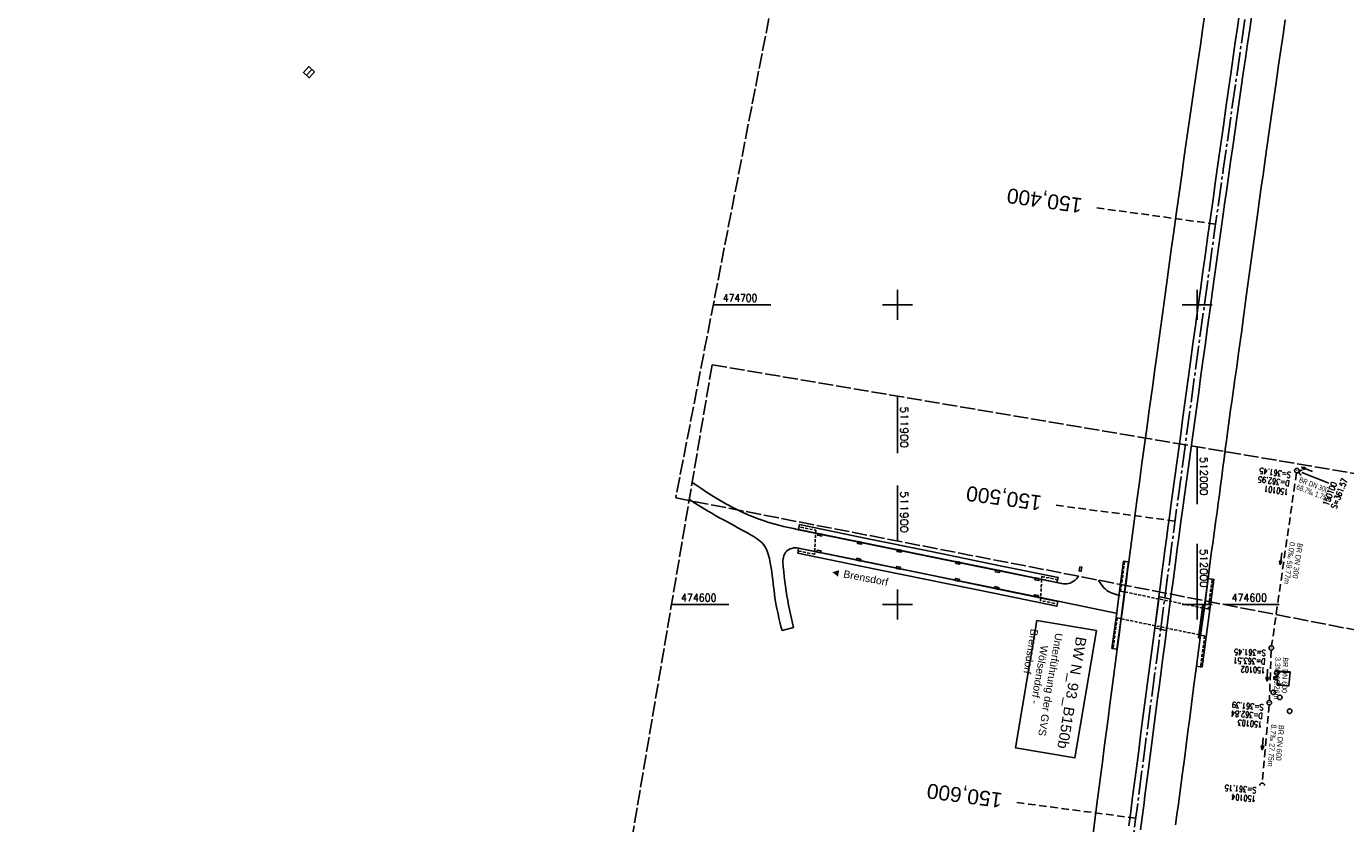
# Model space of a CAD drawing. Extents: x 510563 to 513920, y 467229 to 478797.
# Tile 48 of 67: x 511609 to 512050, y 474527 to 474793. Entities that reach past the tile are written whole.
import ezdxf
from ezdxf.enums import TextEntityAlignment as Align

# ---------------------------------------------------------------- set-up
doc = ezdxf.new("R2010")
doc.units = 0
doc.header["$LTSCALE"] = 10
doc.header["$MEASUREMENT"] = 0
for name, pattern in [('ACHSE', [5.5, 4, -0.5, 0.5, -0.5]), ('AUSGEZOGEN', [0]), ('LT00', [0]), ('LT14', [0.6, 0.5, -0.1]), ('LT17', [0.15, 0.1, -0.05]), ('STRICHLINIE2', [0.375, 0.25, -0.125])]:
    doc.linetypes.add(name, pattern=pattern)
doc.layers.get('0').update_dxf_attribs({"linetype": 'LT00'})
for name, color, linetype in [('-AX-020', 250, 'ACHSE'), ('-Halt-Pfeil', 4, 'LT00'), ('-Haltung', 7, 'STRICHLINIE2'), ('-Haltungsbeschriftung', 140, 'LT00'), ('-Schachtbeschriftung', 5, 'LT00'), ('-ST-20', 30, 'LT17'), ('BW_TEXT', 20, 'AUSGEZOGEN'), ('DFK_BEB_SCHR', 254, 'LT00'), ('DFK_BEBAUUNG', 250, 'LT00'), ('ORTSRICHTUNG', 7, 'Continuous'), ('V90_AFBR_BAB', 250, 'LT00'), ('V90_BR_KAPPE', 30, 'LT00'), ('V90_BR_WID', 30, 'LT17'), ('V90_KA_PRUF', 182, 'LT00'), ('V90_RASTER', 250, 'LT00'), ('V90_SINKK', 182, 'LT00'), ('V90_UK_DURCH', 182, 'LT00'), ('V91_AFBR_BAB', 250, 'LT00'), ('V91_BR_KAPPE', 30, 'LT00'), ('V91_BR_WID', 30, 'LT17'), ('V91_KA_PRUF', 182, 'LT00'), ('V91_RASTER', 250, 'LT00'), ('V91_RINNE', 182, 'LT00'), ('V91_SINKK', 182, 'LT00'), ('V91_UK_DURCH', 182, 'LT00')]:
    doc.layers.add(name, color=color, linetype=linetype)
doc.layers.add('-BLATT_90-RAND', color=7, linetype='LT14', plot=False)
doc.layers.add('-BLATT_91-RAND', color=7, linetype='LT14', plot=False)
doc.styles.add('Beschrift', font='ARIAL.TTF')
doc.styles.add('Haltungsbeschriftung', font='ARIAL.TTF', dxfattribs={"width": 0.75})
doc.styles.add('schachtbeschriftung', font='romans.shx', dxfattribs={"width": 0.75, "height": 2})
doc.styles.get("Standard").update_dxf_attribs({"font": 'romans.shx'})

# ---------------------------------------------------------------- blocks, each defined once
blk = doc.blocks.new('SYMB0652')
at = {"color": 0, "linetype": 'ByBlock'}
blk.add_lwpolyline([(-0.15, -0.075), (0.15, -0.075), (0.15, 0.075), (-0.15, 0.075), (-0.15, -0.075)], dxfattribs=at)
blk = doc.blocks.new('SYMB0011')
at = {"color": 0, "linetype": 'ByBlock'}
for p, q in [((0.5, 0), (-0.5, 0)), ((0, 0.5), (0, -0.5))]:
    blk.add_line(p, q, dxfattribs=at)
blk = doc.blocks.new('SYMB0003')
at = {"color": 0, "linetype": 'ByBlock'}
for p, q in [((-0.015712, 0), (0.010166, 0.012015)), ((0, -0.021257), (-0.015712, 0)), ((0.010166, 0.012015), (0, -0.021257))]:
    blk.add_line(p, q, dxfattribs=at)
for points in [[(-0.031395, 0.499013), (-0.093691, 0.491144), (-0.154509, 0.475528), (-0.21289, 0.452414), (-0.267913, 0.422164), (-0.318712, 0.385257), (-0.364484, 0.342274), (-0.404509, 0.293893), (-0.438154, 0.240877), (-0.464888, 0.184062), (-0.484292, 0.124345), (-0.496058, 0.062667), (-0.5, 0)], [(-0.5, 0), (-0.496058, -0.062667), (-0.484292, -0.124345), (-0.464888, -0.184062), (-0.438154, -0.240877), (-0.404509, -0.293893), (-0.364485, -0.342274), (-0.318712, -0.385257), (-0.267914, -0.422164), (-0.21289, -0.452414), (-0.154509, -0.475529), (-0.093691, -0.491144), (-0.031395, -0.499014), (0.031395, -0.499014)], [(0.5, 0), (0.496057, 0.062667), (0.484292, 0.124345), (0.464888, 0.184062), (0.438153, 0.240877), (0.404509, 0.293893), (0.364484, 0.342274), (0.318712, 0.385257), (0.267913, 0.422164), (0.21289, 0.452414), (0.154509, 0.475528), (0.093691, 0.491144), (0.031395, 0.499013), (-0.031395, 0.499013)], [(0.031395, -0.499014), (0.093691, -0.491144), (0.154509, -0.475529), (0.21289, -0.452414), (0.267914, -0.422164), (0.318712, -0.385257), (0.364485, -0.342274), (0.404509, -0.293893), (0.438154, -0.240877), (0.464889, -0.184062), (0.484292, -0.124345), (0.496058, -0.062667), (0.5, 0)]]:
    blk.add_lwpolyline(points, dxfattribs=at)
blk = doc.blocks.new('SYMB1107')
at = {"color": 0, "linetype": 'ByBlock'}
for points in [[(-0.2, 0), (-0.196157, 0.039018), (-0.184776, 0.076537), (-0.166294, 0.111114), (-0.141421, 0.141421), (-0.111114, 0.166294), (-0.076537, 0.184776), (-0.039018, 0.196157), (0, 0.2)], [(0, 0.2), (0.039018, 0.196157), (0.076537, 0.184776), (0.111114, 0.166294), (0.141421, 0.141421), (0.166294, 0.111114), (0.184776, 0.076537), (0.196157, 0.039018), (0.2, 0)]]:
    blk.add_lwpolyline(points, dxfattribs=at)
blk = doc.blocks.new('SYMB0070')
at = {"color": 0, "linetype": 'ByBlock'}
for p, q in [((-0.5, 0), (0.2, 0)), ((0.5, 0), (0.2, 0.1)), ((0.2, 0.1), (0.2, 0)), ((0.468, 0), (0.21, 0.086)), ((0.21, 0.086), (0.21, -0.086)), ((0.21, -0.086), (0.468, 0)), ((0.22, -0.072), (0.437, 0)), ((0.23, -0.058), (0.405, 0)), ((0.24, -0.045), (0.374, 0)), ((0.342, 0), (0.25, 0.031)), ((0.25, 0.031), (0.25, -0.031)), ((0.25, -0.031), (0.342, 0)), ((0.26, -0.017), (0.31, 0)), ((0.27, -0.003), (0.279, 0))]:
    blk.add_line(p, q, dxfattribs=at)
for points in [[(0.2, 0), (0.2, -0.1), (0.5, 0)], [(0.437, 0), (0.22, 0.072), (0.22, -0.072)], [(0.405, 0), (0.23, 0.058), (0.23, -0.058)], [(0.374, 0), (0.24, 0.045), (0.24, -0.045)], [(0.31, 0), (0.26, 0.017), (0.26, -0.017)], [(0.279, 0), (0.27, 0.003), (0.27, -0.003)]]:
    blk.add_lwpolyline(points, dxfattribs=at)

msp = doc.modelspace()

# ---------------------------------------------------------------- linework, layer by layer
at = {"layer": '-AX-020', "ltscale": 0.2, "flags": 128}
msp.add_lwpolyline([(513881.72, 478796.97), (513877.87, 478787.35), (513870.37, 478768.8), (513862.79, 478750.28), (513855.14, 478731.79), (513847.41, 478713.32), (513839.61, 478694.89), (513831.74, 478676.49), (513823.79, 478658.13), (513815.77, 478639.79), (513807.68, 478621.49), (513799.51, 478603.22), (513791.27, 478584.98), (513782.96, 478566.77), (513774.58, 478548.6), (513766.12, 478530.46), (513757.59, 478512.36), (513748.99, 478494.29), (513740.31, 478476.25), (513731.57, 478458.25), (513722.75, 478440.29), (513713.86, 478422.36), (513704.9, 478404.46), (513695.86, 478386.6), (513686.76, 478368.78), (513677.58, 478351), (513668.34, 478333.25), (513659.02, 478315.54), (513649.63, 478297.86), (513640.17, 478280.23), (513630.64, 478262.63), (513621.04, 478245.07), (513611.37, 478227.54), (513601.63, 478210.06), (513591.82, 478192.62), (513586.74, 478183.65), (513576.83, 478166.26), (513566.85, 478148.92), (513556.8, 478131.61), (513546.69, 478114.34), (513536.51, 478097.1), (513526.28, 478079.91), (513515.99, 478062.74), (513505.64, 478045.61), (513495.23, 478028.52), (513484.78, 478011.45), (513474.27, 477994.42), (513463.71, 477977.42), (513453.11, 477960.45), (513442.46, 477943.5), (513431.76, 477926.59), (513421.03, 477909.7), (513410.25, 477892.84), (513399.43, 477876), (513388.58, 477859.18), (513377.69, 477842.39), (513366.77, 477825.62), (513355.82, 477808.87), (513344.83, 477792.14), (513333.82, 477775.43), (513322.78, 477758.74), (513311.72, 477742.06), (513300.63, 477725.4), (513289.52, 477708.75), (513278.39, 477692.12), (513267.24, 477675.5), (513256.08, 477658.89), (513244.9, 477642.29), (513233.71, 477625.7), (513222.5, 477609.12), (513211.29, 477592.54), (513200.07, 477575.97), (513188.84, 477559.41), (513177.6, 477542.84), (513166.37, 477526.28), (513154.8, 477509.24), (513142.5, 477491.11), (513130.2, 477472.99), (513117.9, 477454.86), (513105.61, 477436.73), (513093.33, 477418.59), (513081.06, 477400.44), (513068.81, 477382.28), (513056.57, 477364.12), (513044.34, 477345.94), (513032.14, 477327.75), (513019.96, 477309.55), (513007.8, 477291.33), (512995.67, 477273.09), (512983.57, 477254.83), (512971.49, 477236.55), (512959.45, 477218.25), (512947.45, 477199.93), (512935.48, 477181.58), (512923.55, 477163.21), (512911.66, 477144.81), (512899.82, 477126.38), (512888.03, 477107.93), (512876.28, 477089.44), (512864.58, 477070.92), (512852.94, 477052.36), (512841.35, 477033.77), (512829.82, 477015.15), (512818.35, 476996.49), (512806.94, 476977.79), (512795.6, 476959.05), (512789.64, 476949.14), (512778.41, 476930.34), (512767.24, 476911.5), (512756.13, 476892.61), (512745.1, 476873.69), (512734.14, 476854.72), (512723.25, 476835.72), (512712.42, 476816.68), (512701.67, 476797.59), (512690.98, 476778.47), (512680.37, 476759.31), (512669.82, 476740.11), (512659.35, 476720.87), (512648.95, 476701.6), (512638.61, 476682.28), (512628.35, 476662.93), (512618.16, 476643.54), (512608.04, 476624.11), (512597.99, 476604.65), (512588.01, 476585.15), (512578.1, 476565.61), (512568.26, 476546.04), (512558.5, 476526.43), (512548.8, 476506.79), (512539.18, 476487.11), (512529.63, 476467.4), (512520.15, 476447.65), (512510.75, 476427.87), (512501.42, 476408.05), (512492.16, 476388.2), (512482.97, 476368.31), (512473.85, 476348.4), (512464.81, 476328.44), (512455.84, 476308.46), (512446.94, 476288.44), (512438.12, 476268.39), (512429.37, 476248.31), (512420.69, 476228.2), (512412.09, 476208.05), (512403.56, 476187.88), (512395.11, 476167.67), (512386.72, 476147.43), (512378.42, 476127.17), (512370.18, 476106.87), (512362.02, 476086.54), (512353.94, 476066.18), (512345.92, 476045.79), (512337.99, 476025.38), (512330.13, 476004.93), (512322.34, 475984.46), (512314.63, 475963.96), (512306.99, 475943.43), (512299.43, 475922.87), (512291.94, 475902.28), (512284.53, 475881.67), (512277.19, 475861.03), (512269.93, 475840.36), (512262.74, 475819.67), (512255.63, 475798.95), (512248.6, 475778.21), (512241.64, 475757.44), (512234.76, 475736.64), (512227.95, 475715.82), (512221.22, 475694.97), (512214.57, 475674.11), (512207.99, 475653.21), (512201.49, 475632.29), (512200.13, 475627.89), (512194.28, 475608.79), (512188.5, 475589.67), (512182.78, 475570.54), (512177.14, 475551.38), (512171.56, 475532.2), (512166.05, 475513.01), (512160.62, 475493.79), (512155.26, 475474.55), (512149.97, 475455.29), (512148.09, 475448.36), (512142.91, 475429.07), (512137.8, 475409.77), (512132.78, 475390.44), (512127.83, 475371.09), (512122.96, 475351.72), (512118.16, 475332.33), (512113.45, 475312.92), (512108.81, 475293.5), (512104.25, 475274.06), (512099.76, 475254.59), (512095.36, 475235.11), (512091.03, 475215.62), (512086.78, 475196.1), (512082.61, 475176.57), (512078.52, 475157.02), (512074.51, 475137.46), (512070.57, 475117.88), (512066.72, 475098.28), (512063.24, 475080.25), (512059.53, 475060.62), (512055.9, 475040.98), (512052.34, 475021.33), (512048.86, 475001.67), (512045.44, 474981.99), (512042.08, 474962.3), (512038.79, 474942.6), (512035.56, 474922.89), (512032.39, 474903.18), (512029.27, 474883.45), (512026.2, 474863.71), (512023.18, 474843.97), (512020.21, 474824.22), (512017.28, 474804.47), (512014.39, 474784.7), (512011.54, 474764.94), (512008.73, 474745.16), (512005.95, 474725.39), (512003.2, 474705.61), (512000.47, 474685.82), (511997.78, 474666.03), (511995.1, 474646.24), (511992.44, 474626.45), (511989.8, 474606.65), (511987.17, 474586.85), (511984.55, 474567.05), (511981.94, 474547.25), (511979.34, 474527.45), (511976.74, 474507.69), (511975.13, 474495.38), (511973.48, 474482.82), (511971.82, 474470.25), (511970.17, 474457.69), (511968.51, 474445.13), (511966.84, 474432.57), (511965.15, 474420.02), (511963.46, 474407.46), (511961.75, 474394.91), (511960.03, 474382.35), (511958.28, 474369.81), (511956.52, 474357.26), (511954.73, 474344.72), (511952.92, 474332.18), (511951.08, 474319.64), (511949.21, 474307.11), (511947.31, 474294.58), (511945.38, 474282.06), (511943.41, 474269.55), (511941.4, 474257.04), (511939.35, 474244.53), (511937.27, 474232.04), (511935.14, 474219.55), (511932.96, 474207.07), (511930.74, 474194.59), (511928.46, 474182.13), (511926.14, 474169.68), (511923.76, 474157.23), (511921.32, 474144.8), (511918.83, 474132.38), (511916.28, 474119.97), (511913.66, 474107.57), (511910.98, 474095.19), (511908.24, 474082.82), (511905.43, 474070.46), (511902.54, 474058.13), (511899.59, 474045.81), (511896.56, 474033.5), (511893.47, 474021.26), (511890.29, 474009), (511887.03, 473996.75), (511883.7, 473984.53), (511880.29, 473972.33), (511876.8, 473960.15), (511873.23, 473947.99), (511869.59, 473935.86), (511865.87, 473923.74), (511862.08, 473911.66), (511858.21, 473899.59), (511854.26, 473887.55), (511850.24, 473875.54), (511846.14, 473863.55), (511841.96, 473851.59), (511837.71, 473839.65), (511833.39, 473827.75), (511828.99, 473815.86), (511824.51, 473804.01), (511819.96, 473792.19), (511815.33, 473780.39), (511810.64, 473768.63), (511805.86, 473756.89), (511801.02, 473745.18), (511796.09, 473733.51), (511791.1, 473721.87), (511786.03, 473710.25), (511780.89, 473698.68), (511775.67, 473687.13), (511770.39, 473675.61), (511765.03, 473664.13), (511759.6, 473652.69), (511754.09, 473641.28), (511748.51, 473629.9), (511742.87, 473618.56), (511737.15, 473607.25), (511731.36, 473595.99), (511725.49, 473584.75), (511719.56, 473573.56), (511713.56, 473562.4), (511707.48, 473551.28), (511701.34, 473540.2), (511695.13, 473529.16), (511688.84, 473518.16), (511682.49, 473507.2), (511676.07, 473496.28), (511669.58, 473485.39), (511663.02, 473474.55), (511656.39, 473463.76), (511649.7, 473453), (511642.94, 473442.29), (511636.1, 473431.62), (511629.21, 473420.99), (511622.24, 473410.41), (511615.21, 473399.87), (511608.11, 473389.37), (511600.95, 473378.92), (511593.72, 473368.52), (511586.42, 473358.16), (511579.06, 473347.85), (511571.64, 473337.58), (511564.15, 473327.36), (511556.59, 473317.19), (511548.97, 473307.07), (511541.29, 473297), (511533.54, 473286.97), (511525.74, 473276.99), (511517.86, 473267.07), (511509.93, 473257.19), (511501.93, 473247.36), (511493.87, 473237.58), (511485.75, 473227.86), (511477.57, 473218.19), (511475.55, 473215.81), (511467.29, 473206.2), (511458.98, 473196.64), (511450.61, 473187.13), (511442.18, 473177.67), (511433.71, 473168.25), (511425.19, 473158.87), (511416.62, 473149.54), (511408.01, 473140.24), (511399.37, 473130.98), (511390.68, 473121.76), (511381.96, 473112.57), (511373.2, 473103.41), (511364.42, 473094.28), (511355.61, 473085.17), (511346.77, 473076.1), (511337.91, 473067.04), (511329.03, 473058), (511320.13, 473048.99), (511311.22, 473039.98), (511302.29, 473031), (511293.34, 473022.02), (511284.39, 473013.05), (511275.44, 473004.09), (511266.47, 472995.14), (511255.91, 472984.59), (511236.79, 472965.5), (511230.18, 472958.9), (511223.57, 472952.29), (511216.96, 472945.68), (511210.37, 472939.06), (511203.78, 472932.43), (511197.22, 472925.79), (511190.66, 472919.13), (511184.13, 472912.44), (511177.62, 472905.74), (511171.14, 472899.01), (511164.68, 472892.25), (511158.26, 472885.46), (511151.88, 472878.64), (511145.53, 472871.79), (511139.22, 472864.89), (511132.96, 472857.96), (511126.75, 472850.98), (511120.58, 472843.95), (511114.48, 472836.88), (511109.32, 472830.82), (511103.32, 472823.65), (511097.39, 472816.44), (511091.51, 472809.17), (511085.7, 472801.85), (511079.95, 472794.49), (511074.26, 472787.07), (511068.64, 472779.61), (511063.08, 472772.1), (511057.59, 472764.54), (511052.16, 472756.93), (511046.8, 472749.28), (511041.5, 472741.58), (511036.27, 472733.84), (511031.1, 472726.05), (511026.01, 472718.22), (511020.98, 472710.35), (511016.01, 472702.43), (511011.12, 472694.47), (511006.29, 472686.47), (511001.53, 472678.43), (510996.84, 472670.35), (510992.22, 472662.22), (510987.67, 472654.06), (510983.19, 472645.86), (510978.78, 472637.62), (510974.44, 472629.35), (510970.17, 472621.04), (510965.98, 472612.69), (510961.85, 472604.3), (510957.8, 472595.88), (510953.82, 472587.43), (510949.91, 472578.94), (510946.07, 472570.42), (510942.31, 472561.87), (510938.62, 472553.28), (510935.01, 472544.67), (510931.46, 472536.02), (510928, 472527.34), (510924.6, 472518.64), (510921.29, 472509.9), (510918.04, 472501.14), (510914.87, 472492.35), (510911.78, 472483.53), (510908.76, 472474.69), (510905.82, 472465.82), (510902.96, 472456.92), (510900.17, 472448), (510897.45, 472439.06), (510894.82, 472430.1), (510892.26, 472421.11), (510889.78, 472412.1), (510887.37, 472403.07), (510885.04, 472394.02), (510882.79, 472384.95), (510880.62, 472375.87), (510878.53, 472366.76), (510876.51, 472357.64), (510874.57, 472348.49), (510872.71, 472339.34), (510870.93, 472330.16), (510869.23, 472320.98), (510867.6, 472311.77), (510866.06, 472302.56), (510864.59, 472293.33), (510863.2, 472284.09), (510861.89, 472274.84), (510860.67, 472265.57), (510859.52, 472256.3), (510858.45, 472247.02), (510857.45, 472237.73), (510856.54, 472228.43), (510855.71, 472219.12), (510854.96, 472209.81), (510854.29, 472200.49), (510853.7, 472191.16), (510853.18, 472181.83), (510852.75, 472172.5), (510852.4, 472163.16), (510852.13, 472153.82), (510851.93, 472144.48), (510851.82, 472135.13), (510851.79, 472125.79), (510851.84, 472116.44), (510851.96, 472107.1), (510852.01, 472104.71), (510852.24, 472095.37), (510852.54, 472086.03), (510852.93, 472076.69), (510853.39, 472067.36), (510853.92, 472058.03), (510854.53, 472048.71), (510855.21, 472039.39), (510855.96, 472030.07), (510856.78, 472020.77), (510857.67, 472011.46), (510858.63, 472002.17), (510859.65, 471992.88), (510860.73, 471983.6), (510861.88, 471974.33), (510863.09, 471965.06), (510864.36, 471955.8), (510865.69, 471946.55), (510867.08, 471937.31), (510868.53, 471928.08), (510870.02, 471918.86), (510871.58, 471909.64), (510873.18, 471900.44), (510874.84, 471891.24), (510876.54, 471882.05), (510878.3, 471872.88), (510880.1, 471863.71), (510881.95, 471854.55), (510883.84, 471845.4), (510885.78, 471836.26), (510887.76, 471827.12), (510889.78, 471818), (510891.83, 471808.88), (510893.93, 471799.78), (510896.06, 471790.68), (510898.23, 471781.59), (510900.44, 471772.51), (510902.67, 471763.44), (510904.94, 471754.37), (510907.24, 471745.32), (510909.57, 471736.27), (510911.93, 471727.22), (510914.31, 471718.19), (510916.72, 471709.16), (510919.15, 471700.14), (510921.61, 471691.12), (510924.09, 471682.11), (510926.59, 471673.11), (510929.1, 471664.11), (510931.64, 471655.12), (510934.19, 471646.13), (510936.76, 471637.14), (510939.34, 471628.16), (510941.94, 471619.19), (510944.55, 471610.22), (510947.17, 471601.25), (510949.8, 471592.28), (510952.43, 471583.31), (510955.08, 471574.35), (510957.73, 471565.39), (510960.38, 471556.43), (510963.04, 471547.47), (510967.7, 471531.77), (510970.25, 471523.2), (510975.26, 471506.32), (510980.27, 471489.44), (510985.27, 471472.57), (510990.27, 471455.68), (510995.25, 471438.8), (511000.21, 471421.91), (511005.16, 471405.01), (511010.09, 471388.11), (511014.99, 471371.2), (511019.86, 471354.28), (511024.7, 471337.36), (511029.51, 471320.42), (511034.28, 471303.47), (511039.01, 471286.52), (511043.7, 471269.55), (511048.34, 471252.56), (511052.93, 471235.57), (511057.46, 471218.56), (511061.95, 471201.53), (511066.37, 471184.49), (511070.73, 471167.43), (511075.02, 471150.36), (511079.24, 471133.27), (511083.39, 471116.16), (511086.57, 471102.84), (511090.59, 471085.7), (511094.53, 471068.54), (511098.39, 471051.37), (511102.17, 471034.17), (511105.87, 471016.96), (511109.5, 470999.73), (511113.05, 470982.49), (511116.52, 470965.23), (511119.91, 470947.95), (511123.22, 470930.66), (511126.45, 470913.36), (511129.61, 470896.04), (511132.69, 470878.7), (511135.68, 470861.35), (511138.6, 470843.99), (511141.44, 470826.62), (511144.2, 470809.23), (511146.88, 470791.83), (511149.49, 470774.42), (511152.01, 470757), (511154.45, 470739.56), (511156.82, 470722.12), (511159.1, 470704.66), (511161.31, 470687.19), (511163.44, 470669.72), (511165.49, 470652.23), (511165.64, 470650.9), (511167.87, 470631.02), (511170.03, 470611.14), (511172.1, 470591.25), (511174.1, 470571.35), (511176.01, 470551.44), (511177.85, 470531.52), (511179.53, 470512.55), (511180.88, 470496.34), (511182.16, 470480.14), (511183.36, 470463.92), (511184.48, 470447.7), (511185.52, 470431.48), (511186.48, 470415.25), (511187.36, 470399.01), (511188.16, 470382.77), (511188.88, 470366.53), (511189.52, 470350.29), (511190.08, 470334.04), (511190.56, 470317.79), (511190.96, 470301.53), (511191.28, 470285.28), (511191.52, 470269.02), (511191.68, 470252.76), (511191.76, 470236.51), (511191.77, 470220.25), (511191.69, 470203.99), (511191.53, 470187.73), (511191.29, 470171.47), (511191.24, 470169.01), (511190.91, 470152.75), (511190.5, 470136.5), (511190.02, 470120.25), (511189.47, 470104), (511188.85, 470087.75), (511188.17, 470071.51), (511187.43, 470055.27), (511186.63, 470039.03), (511185.78, 470022.79), (511184.88, 470006.56), (511183.93, 469990.33), (511182.94, 469974.1), (511181.91, 469957.87), (511180.85, 469941.65), (511179.74, 469925.43), (511178.61, 469909.21), (511177.46, 469892.99), (511176.28, 469876.78), (511175.08, 469860.56), (511173.86, 469844.35), (511172.63, 469828.14), (511171.39, 469811.93), (511170.14, 469795.72), (511168.85, 469778.99), (511030.96, 467993.35), (511029.42, 467973.41), (511027.88, 467953.47), (511026.35, 467933.52), (511024.83, 467913.58), (511023.32, 467893.64), (511021.83, 467873.7), (511020.35, 467853.75), (511018.9, 467833.8), (511017.47, 467813.85), (511016.06, 467793.9), (511014.69, 467773.95), (511013.35, 467754), (511012.05, 467734.04), (511010.78, 467714.08), (511009.56, 467694.12), (511008.38, 467674.15), (511007.25, 467654.18), (511006.18, 467634.21), (511005.15, 467614.24), (511004.19, 467594.26), (511003.28, 467574.28), (511002.44, 467554.3), (511001.67, 467534.31), (511000.96, 467514.33), (511000.33, 467494.34), (510999.77, 467474.34), (510999.56, 467465.71), (510999.11, 467445.71), (510998.75, 467425.72), (510998.46, 467405.72), (510998.26, 467385.72), (510998.14, 467365.72), (510998.09, 467345.72), (510998.13, 467325.72), (510998.24, 467305.72), (510998.44, 467285.72), (510998.71, 467265.72), (510999.07, 467245.73), (510999.43, 467229.16)], dxfattribs=at)
at = {"layer": '-BLATT_90-RAND'}
msp.add_lwpolyline([(512002.38, 475543.56), (511825.98, 474635.53), (512107.72, 474580.8), (512284.11, 475488.83), (512002.38, 475543.56)], dxfattribs=at)
at = {"layer": '-BLATT_91-RAND'}
msp.add_lwpolyline([(511838.11, 474679.99), (511714.55, 473950.38), (511997.52, 473902.46), (512121.08, 474632.07), (511838.11, 474679.99)], dxfattribs=at)
at = {"layer": '-Haltung'}
for p, q in [((512033.16, 474643.9), (512024.85, 474586.22)), ((512034.19, 474644.26), (512033.96, 474644.35)), ((512024.71, 474584.73), (512024.09, 474567.98)), ((512023.99, 474566.49), (512021.75, 474540.33))]:
    msp.add_line(p, q, dxfattribs=at)
at = {"layer": '-Schachtbeschriftung'}
msp.add_line((512034.88, 474643.97), (512043.91, 474640.5), dxfattribs=at)
at = {"layer": '-ST-20', "ltscale": 2.5}
for p, q in [((512006.16, 474726.9), (511966.53, 474732.31)), ((511992.62, 474627.82), (511952.97, 474633.09)), ((511979.5, 474528.69), (511939.84, 474533.9))]:
    msp.add_line(p, q, dxfattribs=at)
at = {"layer": 'DFK_BEB_SCHR'}
for p, q in [((511704.52, 474778.52), (511702.74, 474776.56)), ((512030.99, 474577.25), (512027.04, 474577.52)), ((512026.73, 474573.54), (512028.15, 474573.44))]:
    msp.add_line(p, q, dxfattribs=at)
at = {"layer": 'DFK_BEBAUUNG'}
for points in [[(511705.45, 474777.68, 0), (511703.67, 474775.71, 0), (511701.73, 474777.49, 0), (511703.48, 474779.46, 0), (511705.45, 474777.68, 0)], [(512027.06, 474577.77, 0), (512031.01, 474577.5, 0), (512030.65, 474572.79, 0), (512026.7, 474573.09, 0), (512026.85, 474575.01, 0), (512025.56, 474575.1, 0), (512025.62, 474575.9, 0), (512026.91, 474575.8, 0), (512027.06, 474577.77, 0)]]:
    msp.add_polyline3d(points, dxfattribs=at)
at = {"layer": 'V90_AFBR_BAB'}
msp.add_line((512003.64, 474608.61), (512002.65, 474601.21), dxfattribs=at)
for points in [[(511977.19, 474614.23), (511978.1, 474621.03), (511979, 474627.82), (511979.91, 474634.62), (511980.75, 474640.84), (511981.59, 474647.06), (511982.43, 474653.28), (511983.28, 474659.5), (511983.91, 474664.06), (511984.54, 474668.62), (511985.17, 474673.18), (511985.8, 474677.73), (511986.43, 474682.29), (511987.1, 474687.15), (511987.76, 474692.01), (511988.43, 474696.88), (511989.09, 474701.74), (511989.76, 474706.6), (511990.57, 474712.5), (511991.38, 474718.39), (511992.2, 474724.29), (511993.02, 474730.18), (511993.66, 474734.81), (511994.3, 474739.43), (511994.95, 474744.06), (511995.6, 474748.68), (511996.25, 474753.3), (511996.91, 474757.89), (511997.56, 474762.47), (511998.23, 474767.06), (511998.89, 474771.65), (511999.56, 474776.23), (512000.22, 474780.82), (512001.07, 474786.64), (512001.91, 474792.46), (512002.76, 474798.29)], [(512014.16, 474797.34), (512013.45, 474792.46), (512012.74, 474787.58), (512012.04, 474782.7), (512011.33, 474777.81), (512010.47, 474771.77), (512009.61, 474765.73), (512008.75, 474759.69), (512007.89, 474753.65), (512007.02, 474747.52), (512006.16, 474741.38), (512005.29, 474735.25), (512004.43, 474729.11), (512003.59, 474723.08), (512002.75, 474717.05), (512001.91, 474711.02), (512001.07, 474704.99), (512000.24, 474698.97), (511999.41, 474692.95), (511998.58, 474686.92), (511997.75, 474680.9), (511997.1, 474676.08), (511996.45, 474671.26), (511995.8, 474666.44), (511995.15, 474661.63), (511994.5, 474656.81), (511993.42, 474648.84), (511992.35, 474640.87), (511991.27, 474632.91), (511990.76, 474629.21), (511990.26, 474625.51), (511989.76, 474621.8), (511989.26, 474618.1), (511988.76, 474614.4), (511988.24, 474610.47), (511987.72, 474606.54), (511987.41, 474604.18)], [(511991.36, 474603.41), (511991.95, 474607.84), (511992.76, 474613.92), (511993.37, 474618.51), (511993.98, 474623.1), (511994.6, 474627.68), (511995.22, 474632.27), (511995.77, 474636.3), (511996.33, 474640.34), (511996.88, 474644.37), (511997.44, 474648.41), (511998, 474652.44), (511998.55, 474656.47), (511999.21, 474661.25), (511999.86, 474666.02), (512000.51, 474670.8), (512001.16, 474675.57), (512001.81, 474680.35), (512002.63, 474686.42), (512003.46, 474692.49), (512004.29, 474698.57), (512005.13, 474704.64), (512005.8, 474709.43), (512006.46, 474714.22), (512007.13, 474719.01), (512007.81, 474723.8), (512008.48, 474728.59), (512009.17, 474733.56), (512009.87, 474738.53), (512010.57, 474743.51), (512011.27, 474748.48), (512011.97, 474753.45), (512012.65, 474758.22), (512013.34, 474762.98), (512014.03, 474767.75), (512014.72, 474772.52), (512015.41, 474777.29), (512016.11, 474782.18), (512016.82, 474787.08), (512017.53, 474791.98), (512018.24, 474796.88)], [(512029.41, 474795.06), (512028.66, 474790.03), (512027.92, 474785), (512027.18, 474779.97), (512026.46, 474774.94), (512025.9, 474771.07), (512025.35, 474767.19), (512024.8, 474763.32), (512024.26, 474759.44), (512023.71, 474755.57), (512023.17, 474751.7), (512022.58, 474747.53), (512021.99, 474743.37), (512021.4, 474739.21), (512020.81, 474735.05), (512020.23, 474730.89), (512019.65, 474726.73), (512019.1, 474722.73), (512018.56, 474718.73), (512018.02, 474714.73), (512017.48, 474710.74), (512016.94, 474706.74), (512016.4, 474702.74), (512015.58, 474696.69), (512014.76, 474690.64), (512013.93, 474684.59), (512013.09, 474678.54), (512012.61, 474675.13), (512012.13, 474671.72), (512011.66, 474668.32), (512011.18, 474664.91), (512010.71, 474661.5), (512010.24, 474658.09), (512009.79, 474654.67), (512009.39, 474651.68), (512009, 474648.69), (512008.61, 474645.7), (512008.22, 474642.71), (512007.83, 474639.72), (512007.43, 474636.73), (512007.04, 474633.74), (512006.63, 474630.75), (512006.27, 474628.14), (512005.91, 474625.54), (512005.54, 474622.93), (512005.18, 474620.32), (512004.82, 474617.72), (512004.47, 474615.11), (512004.13, 474612.5), (512003.88, 474610.55), (512003.64, 474608.61)], [(511976.16, 474606.36), (511976.39, 474608.14), (511976.79, 474611.18), (511977.19, 474614.23)]]:
    msp.add_lwpolyline(points, dxfattribs=at)
at = {"layer": 'V90_BR_KAPPE'}
for points in [[(511976.06, 474606.38), (511977.12, 474614.24), (511975.45, 474614.44), (511974.42, 474606.7)], [(512004.57, 474600.84), (512005.59, 474608.35), (512005.01, 474608.42), (512003.69, 474608.6), (512002.71, 474601.2)]]:
    msp.add_lwpolyline(points, dxfattribs=at)
at = {"layer": 'V90_BR_WID'}
for p, q in [((511975.77, 474614.23), (511974.75, 474606.63)), ((512004.99, 474608.13), (512004.04, 474600.95))]:
    msp.add_line(p, q, dxfattribs=at)
at = {"layer": 'V90_RASTER'}
for p, q in [((511900, 474705), (511900, 474695)), ((512000, 474695), (512000, 474705)), ((511857.68, 474700), (511838.5, 474700)), ((511905, 474700), (511895, 474700)), ((512005, 474700), (511995, 474700)), ((511900, 474639.66), (511900, 474621.16)), ((512000, 474601.73), (512000, 474620.23)), ((512008.9, 474600), (512027.4, 474600))]:
    msp.add_line(p, q, dxfattribs=at)
at = {"layer": 'V91_AFBR_BAB'}
for points in [[(511977.19, 474614.23), (511978.1, 474621.03), (511979, 474627.82), (511979.91, 474634.62), (511980.75, 474640.84), (511981.59, 474647.06), (511982.43, 474653.28), (511982.74, 474655.5)], [(511994.06, 474653.58), (511993.42, 474648.84), (511992.35, 474640.87), (511991.27, 474632.91), (511990.76, 474629.21), (511990.26, 474625.51), (511989.76, 474621.8), (511989.26, 474618.1), (511988.76, 474614.4), (511988.24, 474610.47), (511987.72, 474606.54), (511987.21, 474602.6)], [(511991.14, 474601.75), (511991.95, 474607.84), (511992.76, 474613.92), (511993.37, 474618.51), (511993.98, 474623.1), (511994.6, 474627.68), (511995.22, 474632.27), (511995.77, 474636.3), (511996.33, 474640.34), (511996.88, 474644.37), (511997.44, 474648.41), (511998, 474652.44), (511998.06, 474652.9)], [(512009.3, 474651), (512009, 474648.69), (512008.61, 474645.7), (512008.22, 474642.71), (512007.83, 474639.72), (512007.43, 474636.73), (512007.04, 474633.74), (512006.63, 474630.75), (512006.27, 474628.14), (512005.91, 474625.54), (512005.54, 474622.93), (512005.18, 474620.32), (512004.82, 474617.72), (512004.47, 474615.11), (512004.13, 474612.5), (512003.88, 474610.55), (512003.64, 474608.61)], [(511831.46, 474640.73), (511832.98, 474639.68), (511834.64, 474638.57), (511836.3, 474637.47), (511837.99, 474636.4), (511839.67, 474635.36), (511841.38, 474634.36), (511843.1, 474633.38), (511844.85, 474632.45), (511846.61, 474631.55), (511848.4, 474630.7), (511850.2, 474629.9), (511852.03, 474629.14), (511853.88, 474628.45), (511855.48, 474627.9), (511857.09, 474627.38), (511858.71, 474626.91), (511860.35, 474626.46), (511861.99, 474626.05), (511863.64, 474625.66), (511865.3, 474625.29), (511866.96, 474624.94), (511889.32, 474620.32), (511911.02, 474615.86), (511933.96, 474611.21), (511953.19, 474607.27)], [(511861.45, 474591.28), (511861.1, 474592.67), (511860.76, 474594.06), (511860.43, 474595.45), (511860.12, 474596.84), (511859.82, 474598.23), (511859.54, 474599.62), (511859.3, 474601.01), (511859.11, 474602.23), (511858.94, 474603.45), (511858.78, 474604.67), (511858.63, 474605.9), (511858.49, 474607.13), (511858.34, 474608.36), (511858.19, 474609.59), (511858.02, 474610.83), (511857.84, 474612.07), (511857.63, 474613.32), (511857.39, 474614.58), (511857.23, 474615.3), (511857.06, 474616.03), (511856.86, 474616.74), (511856.64, 474617.44), (511856.37, 474618.11), (511856.07, 474618.76), (511855.72, 474619.37), (511855.32, 474619.95), (511854.85, 474620.5), (511854.32, 474621.01), (511853.74, 474621.48), (511853.13, 474621.92), (511852.49, 474622.34), (511851.83, 474622.74), (511851.17, 474623.13), (511849.68, 474623.97), (511848.2, 474624.8), (511846.72, 474625.61), (511845.25, 474626.41), (511843.78, 474627.21), (511842.32, 474628), (511840.86, 474628.8), (511839.42, 474629.6), (511837.98, 474630.41), (511836.56, 474631.24), (511835.15, 474632.1), (511833.43, 474633.17), (511831.73, 474634.28), (511830.51, 474635.12)], [(511973.44, 474597.03), (511953.58, 474601.07), (511932.55, 474605.41), (511909.54, 474610.15), (511887.57, 474614.65), (511866.96, 474618.82), (511866.41, 474618.89), (511865.84, 474618.9), (511865.27, 474618.84), (511864.7, 474618.71), (511864.15, 474618.52), (511863.65, 474618.27), (511863.19, 474617.96), (511862.8, 474617.6), (511862.5, 474617.2), (511862.26, 474616.75), (511862.08, 474616.27), (511861.94, 474615.77), (511861.83, 474615.24), (511861.75, 474614.69), (511861.67, 474614.14)], [(511861.67, 474614.14), (511861.84, 474612.52), (511862.02, 474610.9), (511862.2, 474609.28), (511862.4, 474607.66), (511862.61, 474606.05), (511862.84, 474604.43), (511863.1, 474602.83), (511863.36, 474601.31), (511863.65, 474599.8), (511863.96, 474598.3), (511864.28, 474596.79), (511864.61, 474595.29), (511864.95, 474593.79), (511865.29, 474592.29)], [(511965.18, 474522.66), (511966.79, 474535.02), (511968.39, 474547.4), (511969.01, 474552.23), (511969.63, 474557.05), (511970.25, 474561.88), (511970.88, 474566.71), (511971.5, 474571.54), (511972.4, 474578.33), (511973.3, 474585.11), (511973.93, 474589.84), (511974.57, 474594.57), (511974.93, 474597.2), (511975.28, 474599.83), (511975.64, 474602.46), (511975.99, 474605.09), (511976.39, 474608.14), (511976.79, 474611.18), (511977.19, 474614.23)], [(511960.35, 474609.43), (511960.08, 474609), (511959.69, 474608.53), (511959.24, 474608.1), (511958.75, 474607.72), (511958.22, 474607.39), (511957.66, 474607.14), (511957.07, 474606.97), (511956.52, 474606.88), (511955.95, 474606.87), (511955.38, 474606.9), (511954.81, 474606.97), (511954.24, 474607.07), (511953.68, 474607.17), (511953.19, 474607.27)], [(511974.31, 474602.94), (511973.63, 474603.12), (511972.96, 474603.31), (511972.31, 474603.52), (511971.66, 474603.75), (511971.05, 474604.01), (511970.45, 474604.32), (511969.89, 474604.68), (511969.31, 474605.15), (511968.77, 474605.69), (511968.27, 474606.28), (511967.82, 474606.92), (511967.41, 474607.59), (511967.13, 474608.11)], [(512003.64, 474608.61), (512002.46, 474599.81)], [(511987.21, 474602.6), (511986.52, 474597.35), (511985.84, 474592.1), (511985.08, 474586.3), (511984.32, 474580.49), (511983.55, 474574.69), (511982.79, 474568.88), (511982.02, 474563.01), (511981.25, 474557.14), (511980.48, 474551.27), (511979.71, 474545.39), (511979.07, 474540.58), (511978.44, 474535.77), (511977.81, 474530.95), (511977.18, 474526.14)], [(511981.09, 474524.82), (511981.63, 474528.88), (511982.16, 474532.95), (511982.69, 474537.02), (511983.22, 474541.08), (511983.75, 474545.15), (511984.76, 474552.97), (511985.78, 474560.79), (511986.81, 474568.6), (511987.41, 474573.14), (511988, 474577.69), (511988.6, 474582.23), (511989.2, 474586.77), (511989.79, 474591.32), (511990.24, 474594.79), (511990.69, 474598.27), (511991.14, 474601.75)], [(511861.45, 474591.28), (511863.58, 474591.83), (511865.29, 474592.29)], [(512001.01, 474588.82), (511999.75, 474579.39)], [(511999.75, 474579.39), (511998.94, 474573.06), (511998.12, 474566.73), (511997.53, 474562.15), (511996.93, 474557.58), (511996.34, 474553), (511995.73, 474548.42), (511995.13, 474543.85), (511994.66, 474540.37), (511994.2, 474536.89), (511993.73, 474533.41), (511993.26, 474529.93), (511992.8, 474526.45)]]:
    msp.add_lwpolyline(points, dxfattribs=at)
at = {"layer": 'V91_BR_KAPPE'}
for points in [[(511867.31, 474626.64), (511866.98, 474625.01), (511889.32, 474620.4), (511911.02, 474615.97), (511933.98, 474611.27), (511953.19, 474607.28), (511953.65, 474609), (511934.28, 474612.89), (511911.27, 474617.64), (511889.65, 474622.04), (511867.31, 474626.64)], [(511953.55, 474601.03), (511953.21, 474599.38), (511932.12, 474603.72), (511909.08, 474608.43), (511887.22, 474612.91), (511866.75, 474617.1), (511866.96, 474618.81), (511887.6, 474614.57), (511909.55, 474610.06), (511932.53, 474605.35), (511953.55, 474601.03)], [(511971.57, 474585.33), (511973.22, 474585.11), (511974.49, 474594.59), (511975.89, 474605.11), (511977.12, 474614.24), (511975.45, 474614.44), (511974.24, 474605.31), (511972.82, 474594.72), (511971.57, 474585.33)], [(511999.81, 474579.39), (512001.03, 474579.23), (512001.63, 474579.14), (512005.59, 474608.35), (512005.01, 474608.42), (512003.69, 474608.6), (512002.52, 474599.81), (512001.05, 474588.82), (511999.81, 474579.39)], [(511989.73, 474591.28), (511989.07, 474591.44), (511986.88, 474591.94), (511985.9, 474592.12), (511987.28, 474602.58), (511988.08, 474602.44), (511990.25, 474601.97), (511991.09, 474601.77), (511989.73, 474591.28)]]:
    msp.add_lwpolyline(points, dxfattribs=at)
at = {"layer": 'V91_BR_WID'}
for p, q in [((511975.77, 474614.23), (511974.46, 474604.45)), ((512004.99, 474608.13), (512003.7, 474598.44)), ((511974.46, 474604.45), (512003.7, 474598.44)), ((511973.28, 474595.5), (511971.95, 474585.52)), ((511973.28, 474595.5), (512002.5, 474589.5)), ((512002.5, 474589.5), (512001.19, 474579.52))]:
    msp.add_line(p, q, dxfattribs=at)
for points in [[(511867.75, 474625.76), (511872.71, 474624.74), (511872.33, 474616.74), (511867.32, 474617.76)], [(511952.38, 474600.33), (511947.74, 474601.29), (511948.15, 474609.32), (511952.93, 474608.36)]]:
    msp.add_lwpolyline(points, dxfattribs=at)
at = {"layer": 'V91_RASTER'}
for p, q in [((511900, 474650.42), (511900, 474669.51)), ((512000, 474652.58), (512000, 474633.48)), ((511900, 474595), (511900, 474605)), ((512000, 474605), (512000, 474595)), ((511824.56, 474600), (511843.66, 474600)), ((511895, 474600), (511905, 474600)), ((511995, 474600), (512005, 474600))]:
    msp.add_line(p, q, dxfattribs=at)
at = {"layer": 'V91_RINNE'}
msp.add_line((512002.46, 474599.81), (512001.01, 474588.82), dxfattribs=at)
msp.add_lwpolyline([(512002.46, 474599.81), (512001.95, 474599.88), (512000.49, 474588.91), (512001.01, 474588.82)], dxfattribs=at)

# ---------------------------------------------------------------- block references
at = {"layer": '-Halt-Pfeil', "zscale": 4}
for p, xscale, yscale, rotation in [((512036.64, 474645.06), 4.000000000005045, 4.000000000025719, 158.7790465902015), ((512028.01, 474615.2), 4.000000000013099, 4.000000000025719, 261.7974665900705), ((512028.01, 474615.2), 3.999999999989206, 4.000000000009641, 261.7946942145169), ((512023.4, 474576.39), 4.000000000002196, 4.000000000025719, 267.8682665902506), ((512021.87, 474553.49), 3.999999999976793, 4.000000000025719, 265.0863065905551)]:
    msp.add_blockref('SYMB0070', p, dxfattribs=dict(at, xscale=xscale, yscale=yscale, rotation=rotation))
at = {"layer": 'V90_BR_WID', "xscale": 0.1000000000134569, "yscale": 0.1000000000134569, "zscale": 0.1, "rotation": 259.0065042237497}
for p in [(511975.77, 474614.23), (512004.99, 474608.13)]:
    msp.add_blockref('SYMB0011', p, dxfattribs=at)
at = {"layer": 'V90_KA_PRUF', "xscale": 1.500000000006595, "yscale": 1.500000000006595, "zscale": 1.5, "rotation": 259.0065042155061}
msp.add_blockref('SYMB0003', (512033.27, 474644.64), dxfattribs=at)
at = {"layer": 'V90_SINKK', "xscale": 4.499999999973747, "yscale": 4.499999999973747, "zscale": 4.5, "rotation": 259.0065042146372}
msp.add_blockref('SYMB0652', (511961.07, 474611.8), dxfattribs=at)
at = {"layer": 'V90_UK_DURCH', "xscale": 3.999999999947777, "yscale": 4.000000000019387, "zscale": 4, "rotation": 78.16851025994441}
msp.add_blockref('SYMB1107', (512034.88, 474643.97), dxfattribs=at)
at = {"layer": 'V91_BR_WID', "xscale": 0.09999999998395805, "yscale": 0.09999999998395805, "zscale": 0.1, "rotation": 260.3880065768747}
for p in [(511867.75, 474625.76), (511872.71, 474624.74), (511867.32, 474617.76), (511872.33, 474616.74), (511975.77, 474614.23), (511948.15, 474609.32), (511952.93, 474608.36), (512004.99, 474608.13), (511974.46, 474604.45), (511947.74, 474601.29), (511952.38, 474600.33), (511973.28, 474595.5), (512003.7, 474598.44), (512002.5, 474589.5), (511971.95, 474585.52), (512001.19, 474579.52)]:
    msp.add_blockref('SYMB0011', p, dxfattribs=at)
at = {"layer": 'V91_KA_PRUF', "xscale": 1.499999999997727, "yscale": 1.499999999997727, "zscale": 1.5, "rotation": 260.3880065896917}
for p in [(512033.27, 474644.64), (512024.74, 474585.48), (512024.06, 474567.23)]:
    msp.add_blockref('SYMB0003', p, dxfattribs=at)
at = {"layer": 'V91_KA_PRUF', "color": 1, "xscale": 1.499999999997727, "yscale": 1.499999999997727, "zscale": 1.5, "rotation": 260.3880065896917}
for p in [(512026.58, 474577.14), (512025.43, 474570.65), (512027.58, 474568.97), (512030.85, 474564.4)]:
    msp.add_blockref('SYMB0003', p, dxfattribs=at)
at = {"layer": 'V91_SINKK', "zscale": 4.5}
for p, xscale, yscale, rotation in [((511874.11, 474623.26), 4.499999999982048, 4.499999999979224, 168.8136772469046), ((511873.79, 474617.66), 4.499999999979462, 4.499999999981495, 168.6482114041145), ((511887.37, 474620.55), 4.499999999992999, 4.499999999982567, 169.3029212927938), ((511900.57, 474617.86), 4.499999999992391, 4.499999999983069, 168.7429866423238), ((511887.06, 474614.92), 4.499999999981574, 4.499999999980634, 168.5442286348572), ((511900.28, 474612.22), 4.499999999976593, 4.499999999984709, 168.4335615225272), ((511920.14, 474613.87), 4.499999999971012, 4.499999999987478, 168.4929890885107), ((511961.07, 474611.8), 4.499999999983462, 4.499999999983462, 260.3880065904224), ((511919.92, 474608.2), 4.499999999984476, 4.499999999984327, 168.3581384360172), ((511933.38, 474611.12), 4.499999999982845, 4.499999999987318, 168.6978681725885), ((511946.57, 474608.41), 4.499999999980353, 4.499999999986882, 169.3376514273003), ((511933.11, 474605.48), 4.499999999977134, 4.49999999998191, 168.5398124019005), ((511946.3, 474602.79), 4.499999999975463, 4.499999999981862, 168.351142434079)]:
    msp.add_blockref('SYMB0652', p, dxfattribs=dict(at, xscale=xscale, yscale=yscale, rotation=rotation))
at = {"layer": 'V91_UK_DURCH', "zscale": 4}
for p, xscale, yscale, rotation in [((512034.88, 474643.97), 4.000000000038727, 4.000000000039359, 74.36500655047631), ((512021.68, 474539.58), 4.000000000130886, 4.000000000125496, 358.9080494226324)]:
    msp.add_blockref('SYMB1107', p, dxfattribs=dict(at, xscale=xscale, yscale=yscale, rotation=rotation))

# ---------------------------------------------------------------- texts
at = {"layer": '-Haltungsbeschriftung', "style": 'Haltungsbeschriftung'}
for s, rotation, width, p in [('68.7‰ 1.75m', 338.7791, 0.65, (512032.93, 474638.5)), ('BR DN 300', 338.7791, 0.65, (512033.82, 474640.89)), ('0.0‰ 59.77m', 261.7975, 0.75, (512030.95, 474620.93)), ('BR DN 300', 261.7975, 0.75, (512033.49, 474620.57)), ('3.3‰ 18.26m', 267.8683, 0.75, (512026.08, 474582.48)), ('BR DN 600', 267.8683, 0.75, (512028.64, 474582.39)), ('8.7‰ 27.75m', 265.0863, 0.75, (512024.72, 474560.04)), ('BR DN 600', 265.0863, 0.75, (512027.27, 474559.82))]:
    msp.add_text(s, height=1.8, rotation=rotation, dxfattribs=dict(at, width=width)).set_placement(p)
at = {"layer": '-Schachtbeschriftung', "style": 'schachtbeschriftung', "width": 0.75}
for s, rotation, p in [('S=361.45', 171.7975, (512031.43, 474644.15)), ('D=362.95', 171.7975, (512031.02, 474641.3)), ('150101', 171.7975, (512030.61, 474638.45)), ('150100', 68.7791, (512043.76, 474632.76)), ('S=361.57', 68.7791, (512046.44, 474631.72)), ('D=363.51', 177.8683, (512022.85, 474581.92)), ('S=361.45', 177.8683, (512022.96, 474584.8)), ('150102', 177.8683, (512022.75, 474579.04)), ('D=362.84', 175.0863, (512022, 474563.77)), ('S=361.39', 175.0863, (512022.25, 474566.64)), ('150103', 175.0863, (512021.76, 474560.9)), ('S=361.15', 175.0863, (512019.87, 474538.98)), ('150104', 175.0863, (512019.63, 474536.11))]:
    msp.add_text(s, height=2, rotation=rotation, dxfattribs=at).set_placement(p)
at = {"layer": '-ST-20', "style": 'Beschrift'}
for s, rotation, p in [('150,400', -187.9656, (511961.57, 474732.98)), ('150,500', -187.6281, (511948, 474633.75)), ('150,600', -187.4855, (511934.88, 474534.55))]:
    msp.add_text(s, height=5, rotation=rotation, dxfattribs=at).set_placement(p, align=Align.MIDDLE_LEFT)
at = {"layer": 'ORTSRICHTUNG', "insert": (511887.01, 474607.97), "char_height": 2.5, "width": 23.2363, "attachment_point": 8, "rotation": 349.2169, "style": 'Beschrift'}
msp.add_mtext('◄ Brensdorf', dxfattribs=at)
at = {"layer": 'V90_RASTER'}
for s, rotation, width, p in [(' 474700', 359.9989, 0.893, (511840.18, 474701)), (' 511900', 269.9989, 1.08, (511901, 474639.66)), (' 512000', 269.9989, 1.002, (512001, 474620.23)), (' 474600', 359.9989, 0.921, (512009.9, 474601))]:
    msp.add_text(s, height=2.5, rotation=rotation, dxfattribs=dict(at, width=width)).set_placement(p)
at = {"layer": 'V91_RASTER'}
for s, rotation, width, p in [(' 511900', 270.001, 1.08, (511901, 474667.92)), (' 512000', 270.001, 1.002, (512001, 474650.98)), (' 474600', 0.001, 0.921, (511826.16, 474601))]:
    msp.add_text(s, height=2.5, rotation=rotation, dxfattribs=dict(at, width=width)).set_placement(p)

# ---------------------------------------------------------------- next in the draw order: texts
at = {"layer": 'BW_TEXT', "insert": (511963.09, 474588.85), "char_height": 2, "width": 37.5546, "attachment_point": 1, "rotation": 260.388, "style": 'Beschrift', "bg_fill": 3, "box_fill_scale": 1.5, "bg_fill_color": 256, "bg_fill_transparency": 1}
msp.add_mtext('{\\H1.75x;BW N_93_B150b\\W0.8;\\P\\H0.3714x;\\W1;\\P\\H1.924x;Unterführung der GVS        Wölsendorf - Brensdorf}', dxfattribs=at)

# ---------------------------------------------------------------- next in the draw order: linework, layer by layer
at = {"layer": 'BW_TEXT'}
msp.add_lwpolyline([(511966.43, 474591.28), (511959.23, 474548.81), (511939.35, 474552.18), (511946.54, 474594.64)], close=True, dxfattribs=at)

doc.saveas('drawing.dxf')
